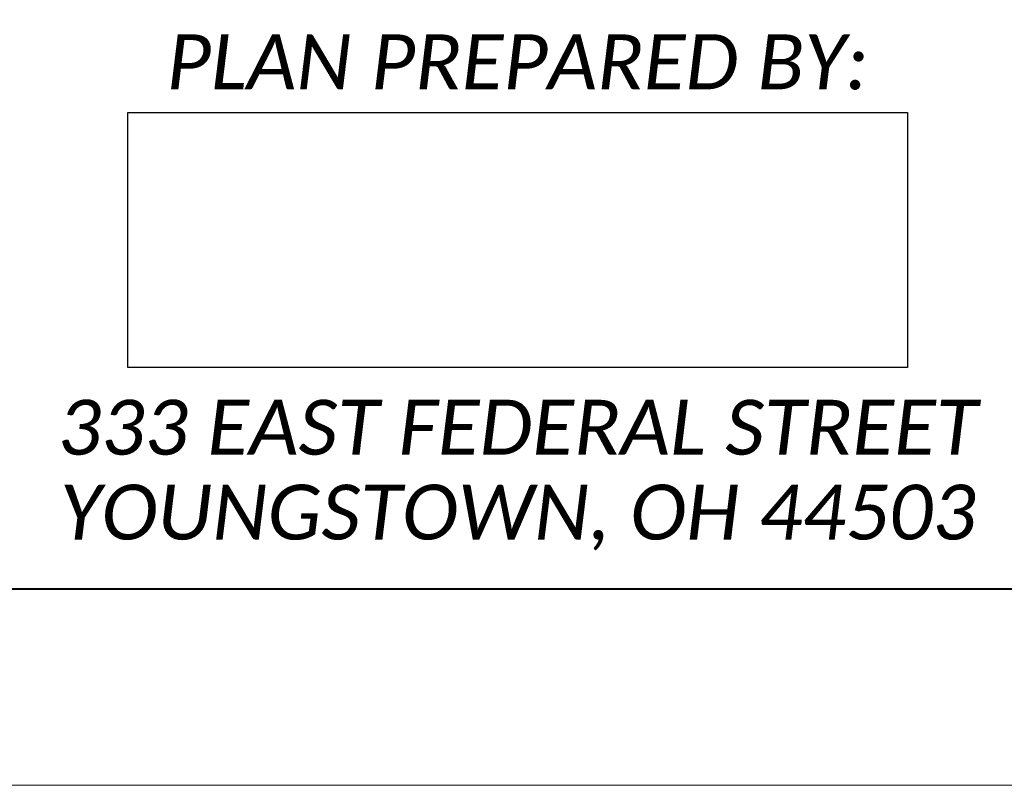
# Paper-space layout 'Title Sheet' of a CAD drawing. Header units: feet. Extents: x 0 to 34, y 0 to 22.
# Tile 2 of 47: x 2.8 to 5.4, y 0 to 2. Entities that reach past the tile are written whole.
import ezdxf
from ezdxf.enums import TextEntityAlignment as Align

# ---------------------------------------------------------------- set-up
doc = ezdxf.new("R2010")
doc.units = ezdxf.units.FT
doc.header["$MEASUREMENT"] = 0
doc.linetypes.add('DGN Style 3', pattern=[25.340844, 18.100603, -7.240241])
doc.linetypes.add('OhDOT_USTN3', pattern=[0.22, 0.165, -0.055])
doc.layers.add('SH_Border', color=7, linetype='Continuous')
doc.layers.add('SH_Text', color=7, linetype='Continuous')
doc.layers.add('SH_Cut_Line', color=7, linetype='OhDOT_USTN3', plot=False)
doc.styles.add('Style-Calibri IF', font='calibrii.ttf')
picture_1 = doc.add_image_def('image1.png', size_in_pixel=(3432, 1123))

psp = doc.layouts.new('Title Sheet')

# ---------------------------------------------------------------- linework, layer by layer
at = {"layer": 'SH_Border', "color": 7, "linetype": 'Continuous', "lineweight": 40, "flags": 128}
psp.add_lwpolyline([(1.5, 21.5), (33.5, 21.5), (33.5, 0.5), (1.5, 0.5)], close=True, dxfattribs=at)
at = {"layer": 'SH_Cut_Line', "color": 7, "linetype": 'DGN Style 3', "lineweight": 0, "flags": 128}
psp.add_lwpolyline([(0, 0), (34, 0), (34, 22), (0, 22)], close=True, dxfattribs=at)

# ---------------------------------------------------------------- texts
at = {"layer": 'SH_Text', "lineweight": 0, "style": 'Style-Calibri IF'}
for s, p in [('PLAN PREPARED BY:', (4.1131, 1.8443)), ('333 EAST FEDERAL STREET', (4.1131, 0.9128)), ('YOUNGSTOWN, OH 44503', (4.1131, 0.6965))]:
    psp.add_text(s, height=0.14, dxfattribs=at).set_placement(p, align=Align.MIDDLE_CENTER)

# ---------------------------------------------------------------- pictures from other files: only their frames are drawn
at = {"layer": 'SH_Text'}
image = psp.add_image(picture_1, insert=(3.1199, 1.0654), size_in_units=(1.9865, 0.65), dxfattribs=at)
image.dxf.flags = 7

doc.saveas('drawing.dxf')
